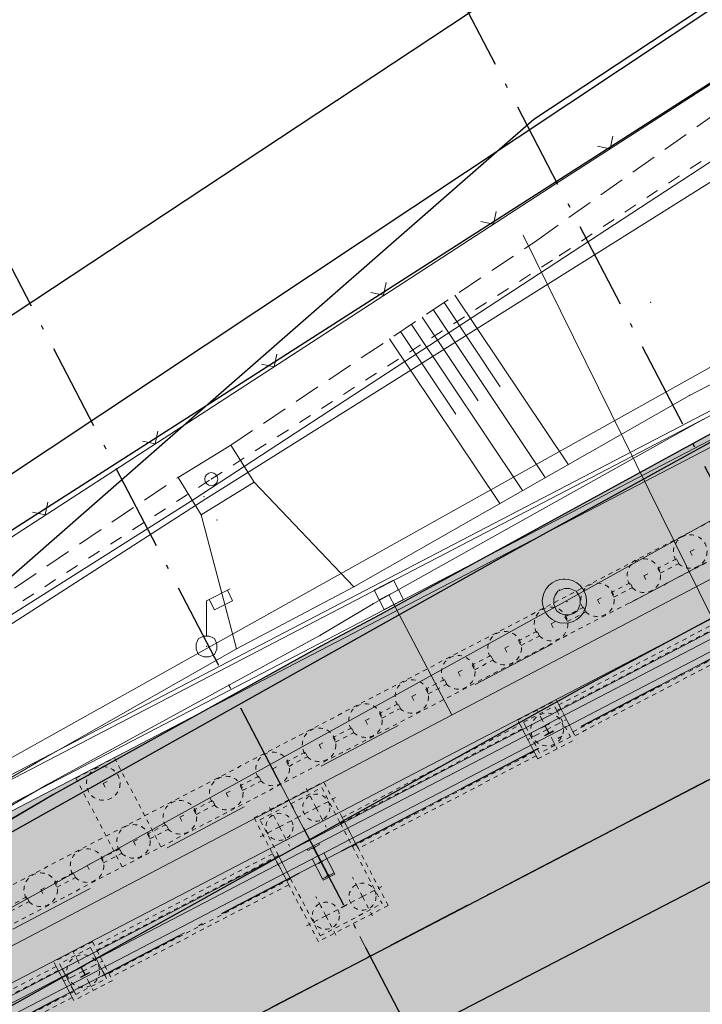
# Model space of a CAD drawing. Header units: metres. Extents: x -535942 to -530626, y -1087729 to -1086275.
# Tile 61 of 247: x -534349 to -534334, y -1086909 to -1086886. Entities that reach past the tile are written whole.
import ezdxf

# ---------------------------------------------------------------- set-up
doc = ezdxf.new("R2010")
doc.units = ezdxf.units.M
for name, pattern in [('A_CARA_07', [7, 5, -2]), ('A_CARA_15', [7.6, 5, -1.3, 0, -1.3]), ('A_CARA_16', [11.4, 6, -1.8, 0, -1.8, 0, -1.8]), ('B_CARA_02', [2, 1, -1]), ('B_CARA_03', [3, 2, -1]), ('C_1', [0.6, 0.3, -0.3]), ('C_2', [0.9, 0.6, -0.3]), ('CONTINOUS', [0]), ('Čerchovaná 20mm', [3000, 2000, -500, 0, -500])]:
    doc.linetypes.add(name, pattern=pattern)
for name, color, linetype in [('17', 7, 'Continuous'), ('18', 7, 'Continuous'), ('2', 7, 'Continuous'), ('22', 7, 'Continuous'), ('23', 7, 'Continuous'), ('25', 7, 'Continuous'), ('8', 7, 'Continuous'), ('_blok katastr', 7, 'Continuous'), ('_blok SS sítě', 7, 'Continuous'), ('_blok zaměření - nové', 7, 'Continuous'), ('_základy', 7, 'Continuous'), ('AG_srafy SS komunikace', 253, 'Continuous'), ('CA_ZÁKLADY PAŽENÍ', 10, 'A_CARA_07'), ('RP_kom_odvodnění', 160, 'Continuous')]:
    doc.layers.add(name, color=color, linetype=linetype)
for name, color, linetype, lineweight in [('AG budovy tence', 240, 'Continuous', 18), ('AG budovy tluste', 240, 'Continuous', 50), ('AG kanal destova', 24, 'G_POTR_626_PN', 35), ('AG plyn', 251, 'G_POTR_632_PN', 13), ('AG silno NN', 251, 'G_VED_660_PN', 13), ('AG_kanal destova', 24, 'G_POTR_626_PN', 35), ('AG_SS kanal_déšť', 251, 'G_POTR_626_PN', 13), ('AG_SS osvětlení', 251, 'HP_04_VO', 13), ('CA_NEVHRA', 3, 'A_CARA_07', 9), ('CA_NEVHRA1_červená', 10, 'A_CARA_16', 25), ('CA_OSY', 5, 'A_CARA_15', 18), ('CA_PAŽENÍ', 10, 'Continuous', 25), ('CA_POHHRA25', 7, 'Continuous', 25), ('CA_REZY', 1, 'Continuous', 50), ('CA_ZAKLADY25', 7, 'Continuous', 18), ('RP_kom_popis', 240, 'Continuous', 35), ('RP_kom_srafy_asfalt', 41, 'Continuous', 18), ('RP_komunikace', 240, 'Continuous', 35)]:
    doc.layers.add(name, color=color, linetype=linetype, lineweight=lineweight)
for name, color, linetype, lineweight, true_color in [('AG_Demolice', 7, 'Continuous', 25, 0xff8000), ('BT_hranice_budov', 7, 'Continuous', 30, 0x007f00), ('RP_kom_zlaby', 7, 'CONTINOUS', 30, 0x5cb0ff)]:
    doc.layers.add(name, color=color, linetype=linetype, lineweight=lineweight, true_color=true_color)
doc.layers.add('AG_revizni oblacek', color=111, linetype='Continuous', plot=False)
for name, color, linetype, true_color in [('BT_BPEJ', 7, 'Continuous', 0x7fffff), ('BT_hranice_parcel', 7, 'Continuous', 0x007f00), ('BT_vnitrni_kresby', 7, 'Continuous', 0x007f00)]:
    doc.layers.add(name, color=color, linetype=linetype, true_color=true_color)
doc.layers.get('17').off()
doc.styles.add('PM-Poznámka', font='ARIALN.TTF', dxfattribs={"width": 0.8})
doc.styles.add('ROMANS', font='romans')
doc.linetypes.add('G_POTR_626_PN', pattern='A,0.5,-1,2,-6.5,[8,hpfmlin.shx,S=1,R=0,X=0,Y=0],-6.5,2,-1,0.5', length=20)
doc.linetypes.add('G_POTR_632_PN', pattern='A,0.5,-1,2,-6.5,[13,hpfmlin.shx,S=1,R=0,X=0,Y=0],-6.5,2,-1,0.5', length=20)
doc.linetypes.add('G_VED_660_PN', pattern='A,0.5,-1,2,-6.5,[28,hpfmlin.shx,S=1,R=0,X=0,Y=0],-6.5,2,-1,0.5', length=20)
doc.linetypes.add('HP_04_VO', pattern='A,0.5,-1,2,-5,[28,hpfmlin.shx,S=1,R=0,X=0,Y=0],-0.8,["VO",ROMANS,S=1.7,R=0,X=2.75,Y=-0.8],-7,2,-1,0.5', length=19.8)
doc.dimstyles.new('RP_Poznámkový', dxfattribs={"dimscale": 0, "dimtxt": 2, "dimasz": 2, "dimexe": 0, "dimexo": 5, "dimgap": 0.5, "dimtad": 1, "dimzin": 1, "dimtxsty": 'PM-Poznámka', "dimblk": 'ARCHTICK', "dimcen": 2.5, "dimclrd": 256, "dimclre": 256, "dimclrt": 256, "dimadec": 5, "dimazin": 0, "dimtm": 1e-09, "dimtfac": 1, "dimtmove": 1, "dimatfit": 3, "dimldrblk": 'CLOSEDBLANK', "dimfxl": 10, "dimfxlon": 1, "dimtfill": 1, "dimlwd": 13, "dimlwe": 13, "dimarcsym": 0})

# ---------------------------------------------------------------- blocks, each defined once
blk = doc.blocks.new('_KATASTR')
at = {"layer": 'BT_BPEJ', "lineweight": -3}
blk.add_lwpolyline([(-534567.99, -1086985.9), (-534456, -1086953), (-534436.78, -1086944.4), (-534394.5, -1086925.5), (-534377.62, -1086916.03), (-534353.5, -1086902.5), (-534344.98, -1086895.04), (-534338.35, -1086889.24), (-534337.5, -1086888.5), (-534101, -1086732), (-533977.7, -1086657.11), (-533966, -1086650), (-533802, -1086557.5)], dxfattribs=at)
at = {"layer": 'BT_hranice_budov', "lineweight": -3}
blk.add_lwpolyline([(-534365.91, -1086922.81), (-534331.97, -1086905.23)], dxfattribs=at)
at = {"layer": 'BT_hranice_parcel', "lineweight": -3}
for points in [[(-533930.39, -1086626.94), (-533977.71, -1086657.09), (-534027.69, -1086688.36), (-534051.88, -1086704.35), (-534053, -1086704.99), (-534093.1, -1086730.54), (-534099.49, -1086734.79), (-534123.96, -1086749.86), (-534172.7, -1086780.69), (-534236.19, -1086822.11), (-534301.1, -1086864.48), (-534361.33, -1086904.52), (-534389.95, -1086921.75), (-534421.31, -1086936.84), (-534457.42, -1086954.5), (-534485.18, -1086964.81)], [(-534493.78, -1086969.89), (-534465.8, -1086959.93), (-534429.9, -1086944.73), (-534384.85, -1086920.69), (-534356.67, -1086902.53), (-534277.7, -1086851.96), (-534273.32, -1086849.11), (-534236.73, -1086825.56), (-534052.87, -1086705.47), (-533854.49, -1086591.17)], [(-534198.96, -1086836), (-534210.92, -1086842.13), (-534222.39, -1086848.06), (-534226.92, -1086849.68), (-534229.45, -1086849.17), (-534234.16, -1086847.82), (-534239.74, -1086847.8), (-534244.99, -1086849.4), (-534260.32, -1086856.66), (-534281.87, -1086868.15), (-534295.05, -1086874.75), (-534338.12, -1086898.49), (-534383.25, -1086923.8)], [(-534278.2, -1086870.91), (-534280.81, -1086872.42), (-534283.9, -1086873.33), (-534336.41, -1086901.56), (-534380.73, -1086926.26), (-534387.36, -1086930.06), (-534395.68, -1086937.38), (-534400.23, -1086943.77), (-534402.1, -1086949.28), (-534402.94, -1086954.59), (-534401.71, -1086960.85), (-534397.72, -1086964.65), (-534394.01, -1086965.74), (-534388.06, -1086961.48), (-534382.1, -1086954.4), (-534380.8, -1086952.07), (-534380.09, -1086950.32), (-534377.66, -1086948.55)], [(-534368.41, -1086957.93), (-534371.79, -1086959.69), (-534374.91, -1086953.76), (-534355.42, -1086943.57), (-534365.91, -1086922.81), (-534331.97, -1086905.23), (-534326.38, -1086914.91), (-534320.56, -1086926.62), (-534319.22, -1086929.31), (-534317.97, -1086931.82), (-534320.07, -1086932.91)]]:
    blk.add_lwpolyline(points, dxfattribs=at)
at = {"layer": 'BT_vnitrni_kresby', "lineweight": -3}
blk.add_lwpolyline([(-534363.29, -1086902.12), (-534302.56, -1086861.97)], dxfattribs=at)
blk = doc.blocks.new('kanalizace SS')
at = {"layer": 'AG_SS kanal_déšť', "ltscale": 0.7}
for p, q in [((-534336.78, -1086899.57), (-534309.85, -1086884.55)), ((-534368.34, -1086917.01), (-534336.78, -1086899.57))]:
    blk.add_line(p, q, dxfattribs=at)
blk = doc.blocks.new('ss plyn')
at = {"layer": 'AG plyn', "color": 251, "lineweight": 15, "ltscale": 0.5}
for p, q in [((-534331.838, -1086888.417), (-534345.296, -1086897.221)), ((-534345.296, -1086897.221), (-534358.62, -1086905.657))]:
    blk.add_line(p, q, dxfattribs=at)
blk = doc.blocks.new('SS nízké napětí')
at = {"layer": 'AG silno NN', "ltscale": 0.7}
for p, q in [((-534345.02561, -1086897.21431), (-534331.2978, -1086888.58951)), ((-534332.66339, -1086901.4728), (-534337.74843, -1086891.15898)), ((-534358.28624, -1086905.7313), (-534345.02561, -1086897.21431))]:
    blk.add_line(p, q, dxfattribs=at)
blk = doc.blocks.new('ss_vo')
at = {"layer": 'AG_SS osvětlení', "ltscale": 0.7}
for p, q in [((-534344.883, -1086900.5787), (-534317.8484, -1086885.4622)), ((-534368.1772, -1086913.5948), (-534344.883, -1086900.5787))]:
    blk.add_line(p, q, dxfattribs=at)
blk = doc.blocks.new('Z620')
at = {"color": 0, "lineweight": -2}
for p, q in [((-0.27, 0.15), (-0.21, 0.24)), ((-0.21, 0.24), (-0.06, 0.3)), ((-0.06, 0.3), (0.06, 0.3)), ((0.06, 0.3), (0.21, 0.24)), ((0.21, 0.24), (0.27, 0.15)), ((-0.3, 0.06), (-0.27, 0.15)), ((-0.3, -0.06), (-0.3, 0.06)), ((0.27, 0.15), (0.3, 0.06)), ((0.3, 0.06), (0.3, -0.06)), ((-0.24, -0.21), (-0.3, -0.06)), ((-0.15, -0.27), (-0.24, -0.21)), ((0.24, -0.21), (0.15, -0.27)), ((0.3, -0.06), (0.24, -0.21)), ((-0.06, -0.3), (-0.15, -0.27)), ((0.06, -0.3), (-0.06, -0.3)), ((0.15, -0.27), (0.06, -0.3))]:
    blk.add_line(p, q, dxfattribs=at)
blk = doc.blocks.new('Z13')
at = {"color": 0, "lineweight": -2}
for p, q in [((0, 1.05), (0.54, 1.32)), ((0.48, 1.29), (0.6, 1.05)), ((0, 0.24), (0, 1.05)), ((0.18, 0.84), (0.06, 1.08)), ((0.6, 1.05), (0.18, 0.84)), ((-0.18, 0.18), (-0.06, 0.24)), ((-0.06, 0.24), (0.06, 0.24)), ((0.06, 0.24), (0.18, 0.18)), ((-0.24, 0.06), (-0.18, 0.18)), ((-0.24, -0.06), (-0.24, 0.06)), ((0.18, 0.18), (0.24, 0.06)), ((0.24, 0.06), (0.24, -0.06)), ((-0.18, -0.18), (-0.24, -0.06)), ((-0.06, -0.24), (-0.18, -0.18)), ((0.18, -0.18), (0.06, -0.24)), ((0.24, -0.06), (0.18, -0.18)), ((0.06, -0.24), (-0.06, -0.24))]:
    blk.add_line(p, q, dxfattribs=at)
blk = doc.blocks.new('Z212')
at = {"color": 0, "lineweight": -2}
for p, q in [((-0.21, 0.21), (0, 0)), ((0, 0), (0.21, 0.21))]:
    blk.add_line(p, q, dxfattribs=at)
blk = doc.blocks.new('Z15')
at = {"layer": '23', "color": 0, "lineweight": -2}
blk.add_circle((0, 0), 0.15, dxfattribs=at)
blk = doc.blocks.new('Zaměření - zekan')
at = {"layer": 'AG_srafy SS komunikace', "transparency": 33554516}
h = blk.add_hatch(color=256, dxfattribs=at)
h.dxf.hatch_style = 1
h.paths.add_polyline_path([(-534240.26, -1086848.01), (-534242.39, -1086848.54), (-534243.974, -1086849.136), (-534248.67, -1086851.22), (-534254.11, -1086853.75), (-534260.09, -1086856.64), (-534264.42, -1086858.86), (-534270.39, -1086862.11), (-534275.64, -1086864.95), (-534281.45, -1086868.07), (-534281.659, -1086868.183), (-534285.72, -1086869.95), (-534292.582, -1086873.477), (-534300.99, -1086878.21), (-534304.7, -1086880.03), (-534311.17, -1086883.6), (-534311.21, -1086883.69), (-534319, -1086887.9), (-534326.28, -1086891.8), (-534333.68, -1086895.85), (-534341.033, -1086899.872), (-534342.39, -1086900.59), (-534348.52, -1086904), (-534357.39, -1086909.18), (-534363.51, -1086912.76), (-534368.15, -1086915.35), (-534368.58, -1086915.38), (-534371.67, -1086917.17), (-534371.6, -1086917.36), (-534374.61, -1086918.91), (-534375.85, -1086919.55), (-534383.298, -1086923.67), (-534387.62, -1086926.167), (-534390.99, -1086928.47), (-534395.26, -1086932.19), (-534398.39, -1086935.37), (-534401.04, -1086938.71), (-534403.34, -1086942.64), (-534405.25, -1086947.26), (-534406.47, -1086948.88), (-534407.31, -1086949.26), (-534408.77, -1086950.15), (-534411.9, -1086951.42), (-534412.44, -1086951.7), (-534411.572, -1086955.25), (-534406.31, -1086953.97), (-534406.43, -1086955.99), (-534406.92, -1086958.84), (-534407.82, -1086961.82), (-534408.73, -1086963.55), (-534410.13, -1086965.71), (-534411.33, -1086966.62), (-534411.44, -1086966.66), (-534412.09, -1086967.39), (-534412.79, -1086968.05), (-534413.62, -1086968.71), (-534414.49, -1086969.26), (-534416.26, -1086969.93), (-534415.54, -1086973.73), (-534414.56, -1086973.85), (-534413.62, -1086974.05), (-534405.67, -1086972.87), (-534403.64, -1086972.67), (-534402.63, -1086972.81), (-534401.62, -1086973.13), (-534400.5, -1086973.63), (-534397.57, -1086975.25), (-534395.92, -1086976.46), (-534395, -1086977.42), (-534392.36, -1086981.04), (-534391.77, -1086982.25), (-534391.1, -1086982), (-534390.78, -1086982.85), (-534391.39, -1086983.1), (-534390.58, -1086985.29), (-534390.25, -1086986.4), (-534390.1, -1086987.69), (-534390.06, -1086988.65), (-534390.2, -1086989.8), (-534390.5, -1086990.92), (-534391.16, -1086992.45), (-534391.4, -1086992.91), (-534381.94, -1086987.31), (-534382.24, -1086986.32), (-534382.32, -1086985.31), (-534382.16, -1086984.27), (-534381.82, -1086983.34), (-534381.32, -1086982.44), (-534380.71, -1086981.63), (-534379.98, -1086980.93), (-534379.21, -1086980.3), (-534378.39, -1086979.72), (-534377.467, -1086979.211), (-534373.711, -1086977.112), (-534372.583, -1086976.508), (-534371.89, -1086976.12), (-534371.16, -1086975.66), (-534367.03, -1086973.76), (-534365.62, -1086973.12), (-534362.45, -1086971.42), (-534362.565, -1086971.198), (-534357.153, -1086968.396), (-534349.974, -1086964.676), (-534344.031, -1086961.597), (-534335.38, -1086957.063), (-534329.65, -1086954.06), (-534329.53, -1086954.31), (-534329, -1086954.29), (-534328.53, -1086954.37), (-534328.09, -1086954.52), (-534327.64, -1086954.75), (-534327.21, -1086955.13), (-534326.4, -1086956.7), (-534323.4, -1086955.17), (-534324.27, -1086953.55), (-534324.32, -1086953.03), (-534324.26, -1086952.54), (-534324.13, -1086952.05), (-534323.82, -1086951.55), (-534323.49, -1086951.1), (-534311.67, -1086944.94), (-534305.34, -1086941.6), (-534300.39, -1086939.07), (-534294.798, -1086936.104), (-534294.97, -1086935.8), (-534290.77, -1086933.636), (-534286.14, -1086931.26), (-534286.02, -1086931.42), (-534285.95, -1086931.48), (-534281.89, -1086929.385), (-534271.3, -1086923.94), (-534268.39, -1086922.44), (-534266.57, -1086921.49), (-534263.17, -1086919.71), (-534259.895, -1086918.003), (-534258.72, -1086917.39), (-534257.63, -1086916.91), (-534256.65, -1086916.73), (-534255.56, -1086916.71), (-534254.93, -1086916.98), (-534253.92, -1086917.86), (-534252.78, -1086919.28), (-534251.69, -1086920.86), (-534249.08, -1086925.78), (-534247.53, -1086928.67), (-534240.07, -1086924.81), (-534241.74, -1086921.65), (-534244.189, -1086916.906), (-534244.46, -1086916.38), (-534245.17, -1086914.8), (-534245.34, -1086913.82), (-534245.4, -1086912.79), (-534245.16, -1086911.8), (-534244.75, -1086910.85), (-534244.21, -1086909.95), (-534243.65, -1086909.23), (-534242.81, -1086908.49), (-534241.96, -1086907.93), (-534238.92, -1086906.61), (-534233.75, -1086904.35), (-534231.72, -1086903.63), (-534231.12, -1086903.38), (-534222.86, -1086899.98), (-534221.64, -1086899.45), (-534215.26, -1086896.83), (-534209.18, -1086894.35), (-534207.62, -1086893.82), (-534206.23, -1086893.48), (-534204.6, -1086893.25), (-534203.26, -1086893.19), (-534201.71, -1086893.25), (-534200.38, -1086893.427), (-534199.2, -1086893.7), (-534197.72, -1086894.19), (-534196.37, -1086894.9), (-534195.14, -1086895.82), (-534194.07, -1086896.96), (-534193.35, -1086897.92), (-534192.6, -1086899.44), (-534189.28, -1086891.78), (-534190.21, -1086891.25), (-534190.71, -1086890.67), (-534191, -1086890.06), (-534191.12, -1086889.29), (-534191.03, -1086888.49), (-534190.77, -1086887.8), (-534190.37, -1086887.08), (-534189.77, -1086886.62), (-534189.02, -1086886.35), (-534188.25, -1086886.41), (-534187.49, -1086886.8), (-534187, -1086887.35), (-534186.63, -1086888.11), (-534186.43, -1086889.03), (-534186.44, -1086889.87), (-534176.56, -1086889.35), (-534177.65, -1086886.35), (-534179.05, -1086882.57), (-534179.03, -1086882.09), (-534178.78, -1086881.7), (-534177.003, -1086880.974), (-534171.47, -1086878.73), (-534168.599, -1086877.516), (-534164.678, -1086875.911), (-534163.53, -1086875.46), (-534162.56, -1086875.05), (-534161.21, -1086874.87), (-534158.44, -1086876.72), (-534157.24, -1086876.86), (-534152.2, -1086873.32), (-534150.4, -1086872.02), (-534148.76, -1086870.34), (-534147.72, -1086869.64), (-534147.78, -1086868.94), (-534147.38, -1086868.62), (-534145.94, -1086867.86), (-534144.5, -1086867.1), (-534142.98, -1086868.83), (-534139.47, -1086866.78), (-534139.23, -1086867.11), (-534139.46, -1086867.68), (-534138.99, -1086868.33), (-534117.868, -1086863.128), (-534113.56, -1086852.87), (-534114.37, -1086851.52), (-534114.78, -1086850.57), (-534115.01, -1086849.57), (-534115.14, -1086848.49), (-534115.1, -1086846.51), (-534114.61, -1086844.2), (-534114.35, -1086844.04), (-534113.74, -1086841.96), (-534113.25, -1086840.97), (-534112.53, -1086839.04), (-534112.01, -1086837.76), (-534111.58, -1086837.05), (-534111.22, -1086836.67), (-534110.4, -1086836), (-534109.57, -1086835.59), (-534107.574, -1086834.453), (-534105.261, -1086833.135), (-534102.914, -1086831.772), (-534099.15, -1086829.58), (-534093.838, -1086826.49), (-534089.789, -1086824.133), (-534088.77, -1086823.54), (-534084.12, -1086821.01), (-534085.871, -1086817.863), (-534090.54, -1086820.46), (-534093.59, -1086822.14), (-534094.49, -1086822.57), (-534095.48, -1086822.88), (-534096.44, -1086822.95), (-534097.57, -1086822.86), (-534098.46, -1086822.57), (-534101.43, -1086820.53), (-534103.51, -1086818.2), (-534105.97, -1086814.25), (-534107.99, -1086810.23), (-534109.55, -1086807.26), (-534111.07, -1086804.41), (-534111.9, -1086802.88), (-534116.5, -1086794.06), (-534117.17, -1086792.06), (-534117.42, -1086790.69), (-534117.39, -1086789.25), (-534117.19, -1086787.5), (-534116.66, -1086785.76), (-534115.86, -1086784.28), (-534114.92, -1086782.83), (-534113.95, -1086781.82), (-534112.79, -1086780.91), (-534108.66, -1086778.44), (-534110.505, -1086775.354), (-534114.85, -1086777.87), (-534116.37, -1086778.45), (-534117.72, -1086778.78), (-534118.78, -1086778.9), (-534119.79, -1086778.87), (-534120.72, -1086778.71), (-534122.33, -1086778.24), (-534123.61, -1086777.53), (-534124.14, -1086776.51), (-534124.5, -1086775.53), (-534124.78, -1086773.93), (-534124.92, -1086772.42), (-534124.95, -1086770.88), (-534124.84, -1086769.37), (-534124.65, -1086767.87), (-534124.34, -1086766.41), (-534123.95, -1086764.94), (-534123.48, -1086763.55), (-534122.531, -1086761.319), (-534122.48, -1086761.2), (-534121.67, -1086759.91), (-534120.71, -1086758.7), (-534119.94, -1086758), (-534115.095, -1086754.803), (-534112.489, -1086753.118), (-534108.92, -1086750.81), (-534112.62, -1086746.13), (-534115.807, -1086748.182), (-534119.268, -1086750.409), (-534123.55, -1086753.29), (-534125.75, -1086754.94), (-534127.24, -1086756.26), (-534128.21, -1086757.38), (-534129.07, -1086758.68), (-534129.99, -1086760.43), (-534130.79, -1086762.3), (-534131.77, -1086765.256), (-534132.17, -1086766.67), (-534132.754, -1086769.154), (-534133.08, -1086770.92), (-534132.94, -1086773.13), (-534131.84, -1086777.78), (-534132.14, -1086777.97), (-534130.89, -1086781.58), (-534129.44, -1086783.59), (-534126.631, -1086788.645), (-534124.24, -1086793.34), (-534123.65, -1086795.82), (-534123.48, -1086797.42), (-534123.973, -1086799.534), (-534124.97, -1086801.52), (-534126.17, -1086803.45), (-534127.54, -1086804.78), (-534127.92, -1086804.75), (-534132.58, -1086807.28), (-534139.56, -1086810.01), (-534146.11, -1086812.58), (-534152.72, -1086815.14), (-534159.36, -1086817.74), (-534166.12, -1086820.4), (-534174.33, -1086823.85), (-534182.75, -1086826.87), (-534190.84, -1086831.94), (-534200.46, -1086836.84), (-534206.25, -1086839.79), (-534206.69, -1086840.05), (-534208.746, -1086841.112), (-534210.685, -1086842.126), (-534215.801, -1086844.801), (-534222.31, -1086848.04), (-534225.67, -1086849.34), (-534227.09, -1086849.34), (-534228.34, -1086849.44), (-534229.373, -1086849.268), (-534230.35, -1086849.04), (-534234.18, -1086847.95), (-534236.16, -1086847.74), (-534238.29, -1086847.76)])
h.paths.add_polyline_path([(-534391.83, -1086964.99), (-534388.99, -1086967.75), (-534389.32, -1086968.65), (-534389.03, -1086969.71), (-534388.91, -1086968.78), (-534388.57, -1086967.76), (-534388.06, -1086966.84), (-534386.87, -1086965.26), (-534384.26, -1086962.14), (-534380.15, -1086957.28), (-534377.72, -1086954.43), (-534375.258, -1086953.139), (-534377.42, -1086949), (-534378.23, -1086949.37), (-534378.17, -1086949.49), (-534379.06, -1086949.91), (-534380.6, -1086951.93), (-534380.7, -1086951.86), (-534381.58, -1086953.7), (-534381.483, -1086953.784), (-534383.82, -1086956.48), (-534386.678, -1086959.782), (-534387.92, -1086961.27), (-534389.99, -1086963.67), (-534390.75, -1086964.34), (-534391.55, -1086964.89)], flags=16)
at = {"layer": '18', "color": 252, "lineweight": 15}
for p in [(-534337.01, -1086889.99), (-534337.43, -1086891.28), (-534336.91, -1086891.63), (-534334.82, -1086892.7), (-534333.93, -1086894.84), (-534344.72, -1086895), (-534333.73, -1086895.45), (-534333.68, -1086895.85), (-534344.45, -1086895.98), (-534345.66, -1086896.72), (-534344.9, -1086896.76), (-534343.92, -1086896.83), (-534345.07, -1086897.16), (-534345.13, -1086897.58), (-534344.77, -1086897.7), (-534341.63, -1086899.23), (-534336.81, -1086899.05), (-534336.92, -1086899.3), (-534341.19, -1086899.62), (-534336.74, -1086899.57), (-534341.01, -1086899.86), (-534337.19, -1086899.88), (-534336.34, -1086899.77), (-534342.41, -1086900.35), (-534342.39, -1086900.59), (-534345.01, -1086900.6), (-534344.32, -1086900.65), (-534348.92, -1086903.27), (-534348.65, -1086903.76), (-534348.52, -1086904)]:
    blk.add_point(p, dxfattribs=at)
at = {"layer": '2', "color": 251, "linetype": 'C_1', "lineweight": 15}
for p, q in [((-534336.91, -1086891.63), (-534331.55, -1086888.06)), ((-534344.9, -1086896.76), (-534336.91, -1086891.63)), ((-534358.3, -1086905.41), (-534344.9, -1086896.76))]:
    blk.add_line(p, q, dxfattribs=at)
at = {"layer": '2', "color": 251, "lineweight": 15}
for p, q in [((-534333.93, -1086894.84), (-534326.82, -1086891.11)), ((-534326.52, -1086891.54), (-534333.73, -1086895.45)), ((-534333.68, -1086895.85), (-534326.28, -1086891.8)), ((-534341.63, -1086899.23), (-534333.93, -1086894.84)), ((-534333.73, -1086895.45), (-534341.19, -1086899.62)), ((-534341.01, -1086899.86), (-534333.68, -1086895.85)), ((-534341.63, -1086899.23), (-534343.92, -1086896.83)), ((-534344.32, -1086900.65), (-534345.13, -1086897.58)), ((-534344.32, -1086900.65), (-534341.63, -1086899.23)), ((-534341.19, -1086899.62), (-534342.41, -1086900.35)), ((-534342.39, -1086900.59), (-534341.01, -1086899.86)), ((-534342.41, -1086900.35), (-534348.65, -1086903.76)), ((-534348.52, -1086904), (-534342.39, -1086900.59)), ((-534348.92, -1086903.27), (-534344.32, -1086900.65)), ((-534355.99, -1086907.42), (-534348.92, -1086903.27)), ((-534348.65, -1086903.76), (-534357.5, -1086908.89)), ((-534357.39, -1086909.18), (-534348.52, -1086904))]:
    blk.add_line(p, q, dxfattribs=at)
at = {"layer": '2', "color": 252, "lineweight": 15}
blk.add_circle((-534336.8, -1086899.56), 0.508, dxfattribs=at)
at = {"layer": '22', "color": 252, "lineweight": 15}
for p, q in [((-534339.31, -1086892.54), (-534336.71, -1086896.43)), ((-534339.81, -1086892.87), (-534337.24, -1086896.72)), ((-534339.56, -1086892.71), (-534338.27, -1086894.64)), ((-534340.06, -1086893.04), (-534338.78, -1086894.96)), ((-534340.31, -1086893.21), (-534337.76, -1086897.02)), ((-534340.81, -1086893.54), (-534338.28, -1086897.32)), ((-534340.56, -1086893.37), (-534339.29, -1086895.27))]:
    blk.add_line(p, q, dxfattribs=at)
at = {"layer": '23', "color": 252, "lineweight": 15}
for p, q in [((-534337.01, -1086889.99), (-534322.58, -1086880.71)), ((-534344.72, -1086895), (-534337.01, -1086889.99)), ((-534352.48, -1086900.03), (-534344.72, -1086895)), ((-534344.45, -1086895.98), (-534345.66, -1086896.72)), ((-534343.92, -1086896.83), (-534344.45, -1086895.98)), ((-534345.66, -1086896.72), (-534345.13, -1086897.58)), ((-534345.13, -1086897.58), (-534343.92, -1086896.83))]:
    blk.add_line(p, q, dxfattribs=at)
at = {"layer": '25', "color": 252, "linetype": 'C_2', "lineweight": 15}
for p, q in [((-534337.43, -1086891.28), (-534332.61, -1086887.86)), ((-534344.45, -1086895.98), (-534337.43, -1086891.28)), ((-534351.65, -1086900.78), (-534345.66, -1086896.72))]:
    blk.add_line(p, q, dxfattribs=at)
at = {"layer": 'AG_revizni oblacek'}
blk.add_lwpolyline([(-534285.72, -1086869.95), (-534292.582, -1086873.477), (-534300.99, -1086878.21), (-534304.7, -1086880.03), (-534311.17, -1086883.6), (-534311.21, -1086883.69), (-534319, -1086887.9), (-534326.28, -1086891.8), (-534333.68, -1086895.85), (-534341.033, -1086899.872), (-534342.39, -1086900.59), (-534348.52, -1086904), (-534357.39, -1086909.18)], dxfattribs=at)
at = {"layer": '17', "color": 251, "lineweight": 15}
blk.add_blockref('Z15', (-534344.9, -1086896.76), dxfattribs=at)
at = {"layer": '23', "color": 252, "lineweight": 15}
for p, rotation in [((-534335.75, -1086889.18), 32.7), ((-534338.43, -1086890.91), 33), ((-534340.95, -1086892.54), 33), ((-534343.46, -1086894.18), 33), ((-534346.19, -1086895.95), 33), ((-534348.71, -1086897.58), 33)]:
    blk.add_blockref('Z212', p, dxfattribs=dict(at, rotation=rotation))
at = {"layer": '8', "color": 252, "lineweight": 15}
for name, p in [('Z13', (-534345.01, -1086900.6)), ('Z620', (-534336.74, -1086899.57))]:
    blk.add_blockref(name, p, dxfattribs=at)
blk = doc.blocks.new('_ARCHTICK')
at = {"color": 0, "linetype": 'ByBlock', "const_width": 0.15}
blk.add_lwpolyline([(-0.5, -0.5), (0.5, 0.5)], dxfattribs=at)
blk = doc.blocks.new('*D80')
at = {"layer": 'AG_revizni oblacek', "linetype": 'Continuous', "lineweight": 13, "transparency": 16777216}
blk.add_arc((-534367.33, -1086974.04), 37.062, 0, 27.5135, dxfattribs=at)
at = {"layer": 'Defpoints', "color": 0, "transparency": 16777216}
for p in [(-534209.374, -1086891.766), (-534367.33, -1086974.04), (-534367.33, -1086974.04), (-534334.536, -1086974.04)]:
    blk.add_point(p, dxfattribs=at)
at = {"layer": 'AG_revizni oblacek', "lineweight": 13, "transparency": 16777216, "xscale": 2, "yscale": 2, "zscale": 2}
for p, rotation in [((-534334.46, -1086956.919), 117.5134533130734), ((-534330.268, -1086974.04), 270.0000000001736)]:
    blk.add_blockref('_ARCHTICK', p, dxfattribs=dict(at, rotation=rotation))
at = {"layer": 'AG_revizni oblacek', "lineweight": -3, "transparency": 16777216, "insert": (-534329.678, -1086964.822), "char_height": 2, "attachment_point": 5, "rotation": 283.7567, "style": 'PM-Poznámka', "bg_fill": 3, "box_fill_scale": 1.1, "bg_fill_color": 256, "bg_fill_true_color": 13158600, "bg_fill_transparency": 0}
blk.add_mtext('27,51345°', dxfattribs=at)
at = {"layer": 'Defpoints', "color": 0, "transparency": 16777216}
blk.add_point((-534330.742, -1086968.133), dxfattribs=at)
blk = doc.blocks.new('_ClosedBlank')
at = {"color": 0, "linetype": 'ByBlock', "lineweight": -2}
for p, q in [((-1, 0.167), (0, 0)), ((-1, 0.167), (-1, -0.167)), ((0, 0), (-1, -0.167))]:
    blk.add_line(p, q, dxfattribs=at)
blk = doc.blocks.new('půdorys nový')
at = {"color": 251, "lineweight": 15}
for p, q in [((72.007, 62.106), (71.787, 62.106)), ((71.787, 62.106), (71.787, 62.095)), ((71.787, 62.095), (71.875, 62.095)), ((71.893, 62.077), (71.893, 61.925)), ((71.9, 61.925), (71.9, 62.077)), ((71.918, 62.095), (72.007, 62.095)), ((72.007, 62.095), (72.007, 62.106)), ((78.047, 62.106), (77.747, 62.106)), ((77.747, 62.106), (77.747, 62.073)), ((77.747, 62.073), (77.858, 62.073)), ((77.888, 62.043), (77.888, 61.369)), ((77.906, 61.369), (77.906, 62.043)), ((77.936, 62.073), (78.047, 62.073)), ((78.047, 62.073), (78.047, 62.106)), ((84.007, 62.106), (83.787, 62.106)), ((83.787, 62.106), (83.787, 62.095)), ((83.787, 62.095), (83.875, 62.095)), ((83.893, 62.077), (83.893, 61.925)), ((83.9, 61.925), (83.9, 62.077)), ((83.918, 62.095), (84.007, 62.095)), ((84.007, 62.095), (84.007, 62.106)), ((71.875, 61.907), (71.787, 61.907)), ((71.787, 61.907), (71.787, 61.896)), ((71.787, 61.896), (72.007, 61.896)), ((72.007, 61.907), (71.918, 61.907)), ((72.007, 61.896), (72.007, 61.907)), ((77.748, 61.34), (77.748, 61.856)), ((78.046, 61.856), (78.046, 61.34)), ((83.875, 61.907), (83.787, 61.907)), ((83.787, 61.907), (83.787, 61.896)), ((83.787, 61.896), (84.007, 61.896)), ((84.007, 61.907), (83.918, 61.907)), ((84.007, 61.896), (84.007, 61.907)), ((77.858, 61.339), (77.747, 61.339)), ((77.747, 61.339), (77.747, 61.306)), ((77.747, 61.306), (78.047, 61.306)), ((77.858, 61.34), (77.748, 61.34)), ((77.888, 61.37), (77.858, 61.34)), ((77.936, 61.34), (77.906, 61.37)), ((78.046, 61.34), (77.936, 61.34)), ((78.047, 61.339), (77.936, 61.339)), ((78.047, 61.306), (78.047, 61.339))]:
    blk.add_line(p, q, dxfattribs=at)
for centre, radius, start, end in [((71.875, 62.077), 0.018, 0, 90), ((71.875, 61.925), 0.018, 270, 0), ((71.918, 62.077), 0.018, 90, 180), ((71.918, 61.925), 0.018, 180, 270), ((77.858, 62.043), 0.03, 0, 90), ((77.936, 62.043), 0.03, 90, 180), ((83.875, 62.077), 0.018, 0, 90), ((83.875, 61.925), 0.018, 270, 0), ((83.918, 62.077), 0.018, 90, 180), ((83.918, 61.925), 0.018, 180, 270), ((77.858, 61.369), 0.03, 270, 0), ((77.936, 61.369), 0.03, 180, 270)]:
    blk.add_arc(centre, radius, start, end, dxfattribs=at)
at = {"layer": 'CA_OSY', "color": 251, "lineweight": 15}
for p, q in [((77.896, 16.271), (77.897, 64.266)), ((23.167, 61.706), (318.349, 61.706)), ((23.167, 59.266), (318.349, 59.266))]:
    blk.add_line(p, q, dxfattribs=at)
at = {"layer": 'CA_POHHRA25', "color": 251, "lineweight": 15}
for p, q in [((71.787, 62.106), (66.047, 62.106)), ((77.747, 62.106), (72.007, 62.106)), ((83.787, 62.105), (78.047, 62.105)), ((89.747, 62.105), (84.007, 62.105))]:
    blk.add_line(p, q, dxfattribs=at)
at = {"layer": 'CA_REZY', "color": 251, "lineweight": 15}
for p, q in [((78.398, 62.265), (66.398, 62.266)), ((89.397, 62.265), (78.398, 62.265)), ((65.906, 61.855), (77.888, 61.855)), ((77.906, 61.855), (89.888, 61.855))]:
    blk.add_line(p, q, dxfattribs=at)
blk = doc.blocks.new('A$Cfe14903b')
at = {"layer": 'CA_OSY', "color": 0, "ltscale": 0.25}
for p, q in [((100, 0), (-100, 0)), ((0, -100), (0, 100))]:
    blk.add_line(p, q, dxfattribs=at)
at = {"layer": 'CA_ZÁKLADY PAŽENÍ', "color": 0, "lineweight": -2, "ltscale": 0.5}
blk.add_circle((0, 0), 385, dxfattribs=at)
blk = doc.blocks.new('A$Ca459e306')
at = {"layer": 'AG_revizni oblacek', "ltscale": 0.5}
blk.add_line((-3065, 0), (75670, 0), dxfattribs=at)
at = {"layer": 'CA_NEVHRA1_červená', "color": 251, "linetype": 'B_CARA_03', "lineweight": 13, "ltscale": 0.7}
for p, q in [((44990, 4440), (44990, 6740)), ((44990, 6740), (45990, 6740)), ((45990, 4440), (45990, 6740)), ((35585, 5240), (72831, 5240)), ((36195, 4440), (72749, 4440))]:
    blk.add_line(p, q, dxfattribs=at)
at = {"layer": 'CA_ZÁKLADY PAŽENÍ', "color": 251, "linetype": 'B_CARA_03', "lineweight": 13, "ltscale": 0.5}
for points in [[(42250, 4840), (42250, 4720), (42730, 4720), (42730, 4840)], [(43450, 4840), (43450, 4720), (43930, 4720), (43930, 4840)], [(44650, 4840), (44650, 4720), (45130, 4720), (45130, 4840)], [(45850, 4840), (45850, 4720), (46330, 4720), (46330, 4840)], [(47050, 4840), (47050, 4720), (47530, 4720), (47530, 4840)], [(48250, 4840), (48250, 4720), (48730, 4720), (48730, 4840)], [(49450, 4840), (49450, 4720), (49930, 4720), (49930, 4840)], [(50650, 4840), (50650, 4720), (51130, 4720), (51130, 4840)], [(51850, 4840), (51850, 4720), (52330, 4720), (52330, 4840)], [(53050, 4840), (53050, 4720), (53530, 4720), (53530, 4840)], [(54250, 4840), (54250, 4720), (54730, 4720), (54730, 4840)], [(55450, 4840), (55450, 4720), (55930, 4720), (55930, 4840)], [(56650, 4840), (56650, 4720), (57130, 4720), (57130, 4840)], [(57850, 4840), (57850, 4720), (58330, 4720), (58330, 4840)], [(59050, 4840), (59050, 4720), (59530, 4720), (59530, 4840)]]:
    blk.add_lwpolyline(points, close=True, dxfattribs=at)
at = {"layer": 'CA_PAŽENÍ', "color": 251, "lineweight": 13}
for p in [(45490, 6340), (43090, 4840), (44290, 4840), (45490, 4840), (46690, 4840), (47890, 4840), (49090, 4840), (50290, 4840), (51490, 4840), (52690, 4840), (53890, 4840), (55090, 4840), (56290, 4840), (57490, 4840), (58690, 4840), (59890, 4840)]:
    blk.add_blockref('A$Cfe14903b', p, dxfattribs=at)
blk = doc.blocks.new('přeložka náhon')
at = {"layer": 'AG kanal destova', "color": 251, "lineweight": 13, "ltscale": 0.7}
blk.add_lwpolyline([(-534354.621, -1086910.166), (-534315.334, -1086889.547)], dxfattribs=at)
at = {"layer": 'RP_kom_odvodnění', "color": 251, "linetype": 'B_CARA_02', "lineweight": 13, "ltscale": 2}
blk.add_lwpolyline([(-534234.802, -1086847.92), (-534235.522, -1086847.919), (-534270.247, -1086865.794), (-534280.316, -1086871.072), (-534283.332, -1086872.627), (-534283.857, -1086872.912), (-534285.145, -1086873.58), (-534312.239, -1086887.616), (-534315.185, -1086889.132), (-534321.855, -1086892.71), (-534326.603, -1086895.031), (-534330.006, -1086896.796), (-534355.003, -1086910.03), (-534383.949, -1086927.962), (-534385.847, -1086929.193)], dxfattribs=at)
blk = doc.blocks.new('pilota 600 mm - D_620mm-1424623-ZÁKLADY HALY _ DPS')
at = {"layer": 'CA_NEVHRA', "color": 0, "lineweight": -2}
for p, q in [((0, 0), (0, 500)), ((0, 0), (-500, 0)), ((0, 0), (0, -250)), ((0, 0), (500, 0)), ((0, -250), (0, -500))]:
    blk.add_line(p, q, dxfattribs=at)
blk = doc.blocks.new('A$Cf8a33a96')
at = {"layer": 'AG_revizni oblacek', "linetype": 'Čerchovaná 20mm'}
for p, q in [((49090, -9246), (49090, 67435)), ((61090, -9246), (61090, 67435)), ((-6174, 41480), (290263, 41480)), ((-6174, 39040), (290263, 39040))]:
    blk.add_line(p, q, dxfattribs=at)
at = {"layer": 'CA_NEVHRA', "color": 252, "lineweight": 13}
for p, q in [((49565, 42630), (49565, 43130)), ((49565, 42630), (49065, 42630)), ((49565, 42630), (49565, 42380)), ((49565, 42630), (50065, 42630)), ((43090, 42025), (43090, 42275)), ((49565, 42380), (49565, 42130)), ((55090, 42025), (55090, 42275)), ((43090, 41775), (43090, 42025)), ((55090, 41775), (55090, 42025)), ((42840, 41775), (42590, 41775)), ((43090, 41775), (42840, 41775)), ((43090, 41775), (43090, 41525)), ((43090, 41775), (43340, 41775)), ((43340, 41775), (43590, 41775)), ((54840, 41775), (54590, 41775)), ((55090, 41775), (54840, 41775)), ((55090, 41775), (55090, 41525)), ((55090, 41775), (55340, 41775)), ((55340, 41775), (55590, 41775)), ((43090, 41525), (43090, 41275)), ((55090, 41525), (55090, 41275)), ((48615, 40580), (48615, 40830)), ((48615, 40330), (48615, 40580)), ((48615, 40330), (48115, 40330)), ((48615, 40330), (49115, 40330)), ((48615, 40330), (48615, 39830))]:
    blk.add_line(p, q, dxfattribs=at)
for centre, radius in [((48615, 42630), 310), ((49565, 42630), 310), ((43090, 41775), 375), ((55090, 41775), 375), ((48615, 40330), 310), ((49565, 40330), 310)]:
    blk.add_circle(centre, radius, dxfattribs=at)
at = {"layer": 'CA_POHHRA25', "color": 252, "linetype": 'B_CARA_03', "lineweight": 13}
for p, q in [((37890, 42055), (42690, 42055)), ((42590, 42155), (37990, 42155)), ((42590, 41355), (42590, 42155)), ((42690, 42055), (42690, 41455)), ((43490, 41455), (43490, 42055)), ((48290, 42055), (43490, 42055)), ((43590, 41355), (43590, 42155)), ((48190, 42155), (43590, 42155)), ((48190, 41355), (48190, 42155)), ((48290, 41455), (48290, 42055)), ((49890, 42055), (49890, 41455)), ((49890, 42055), (54690, 42055)), ((49990, 41355), (49990, 42155)), ((49990, 42155), (54590, 42155)), ((54590, 41355), (54590, 42155)), ((54690, 42055), (54690, 41455)), ((55490, 42055), (60290, 42055)), ((55490, 42055), (55490, 41455)), ((55590, 42155), (60190, 42155)), ((55590, 42155), (55590, 41355)), ((42690, 41455), (37890, 41455)), ((42590, 41355), (37990, 41355)), ((48290, 41455), (43490, 41455)), ((48190, 41355), (43590, 41355)), ((49890, 41455), (54690, 41455)), ((54590, 41355), (49990, 41355)), ((60290, 41455), (55490, 41455)), ((55590, 41355), (60190, 41355))]:
    blk.add_line(p, q, dxfattribs=at)
at = {"layer": 'CA_ZAKLADY25', "color": 252, "linetype": 'B_CARA_03', "lineweight": 13}
for p, q in [((48190, 43080), (49990, 43080)), ((48190, 43080), (48190, 42155)), ((48290, 42055), (48290, 42980)), ((48290, 42980), (49890, 42980)), ((49890, 42980), (49890, 42055)), ((49990, 42155), (49990, 43080)), ((42590, 42155), (42590, 42275)), ((43590, 42275), (42590, 42275)), ((43590, 42275), (43590, 41275)), ((54590, 42155), (54590, 42275)), ((54590, 42275), (55590, 42275)), ((55590, 42275), (55590, 41275)), ((42590, 42155), (42590, 41355)), ((43490, 42175), (42690, 42175)), ((42690, 42175), (42690, 41455)), ((43490, 42175), (43490, 42055)), ((43490, 42055), (43490, 41455)), ((48190, 42155), (48190, 41355)), ((48290, 42055), (48290, 41455)), ((49890, 42055), (49890, 41455)), ((49990, 42155), (49990, 41355)), ((54590, 41275), (54590, 42155)), ((54690, 42055), (54690, 42175)), ((54690, 42175), (55490, 42175)), ((54690, 41375), (54690, 42055)), ((55490, 42055), (55490, 42175)), ((55490, 42055), (55490, 41455)), ((42590, 41355), (42590, 41275)), ((42690, 41375), (42690, 41455)), ((42690, 41375), (43490, 41375)), ((43490, 41375), (43490, 41455)), ((48190, 39880), (48190, 41355)), ((48290, 41455), (48290, 39980)), ((49890, 41455), (49890, 39980)), ((49990, 39880), (49990, 41355)), ((55490, 41375), (54690, 41375)), ((55490, 41375), (55490, 41455)), ((43590, 41275), (42590, 41275)), ((54590, 41275), (55590, 41275)), ((49990, 39880), (48190, 39880)), ((48290, 39980), (49890, 39980))]:
    blk.add_line(p, q, dxfattribs=at)
at = {"layer": 'CA_NEVHRA', "color": 252, "lineweight": 13}
blk.add_blockref('pilota 600 mm - D_620mm-1424623-ZÁKLADY HALY _ DPS', (48615, 42630), dxfattribs=at)
at = {"layer": 'CA_NEVHRA', "color": 252, "lineweight": 13, "rotation": 180}
blk.add_blockref('pilota 600 mm - D_620mm-1424623-ZÁKLADY HALY _ DPS', (49565, 40330), dxfattribs=at)
blk = doc.blocks.new('komunikace')
at = {"layer": 'RP_kom_srafy_asfalt', "lineweight": 13, "transparency": 33554577}
h = blk.add_hatch(color=256, dxfattribs=at)
h.dxf.hatch_style = 1
edge = h.paths.add_edge_path()
edge.add_line((-534391.937, -1086929.295), (-534389.687, -1086931.878))
edge.add_line((-534389.687, -1086931.878), (-534388.29, -1086930.76))
edge.add_line((-534388.29, -1086930.76), (-534385.13, -1086928.64))
edge.add_line((-534385.13, -1086928.64), (-534380.465, -1086925.924))
edge.add_line((-534380.465, -1086925.924), (-534371.331, -1086920.606))
edge.add_line((-534371.331, -1086920.606), (-534356.629, -1086912.045))
edge.add_line((-534356.629, -1086912.045), (-534235.818, -1086849.121))
edge.add_line((-534235.818, -1086849.121), (-534236.137, -1086848.507))
edge.add_arc((-534238.629, -1086849.805), 2.809, 27.5134, 118.3493)
edge.add_line((-534239.962, -1086847.333), (-534240.406, -1086847.564))
edge.add_line((-534240.406, -1086847.564), (-534247.261, -1086851.134))
edge.add_line((-534247.261, -1086851.134), (-534253.51, -1086849.957))
edge.add_arc((-534254.436, -1086854.871), 5, 79.3354, 117.5116)
edge.add_line((-534256.745, -1086850.436), (-534272.903, -1086858.852))
edge.add_arc((-534270.593, -1086863.286), 5, 117.5116, 142.4783)
edge.add_line((-534274.559, -1086860.241), (-534281.099, -1086868.758))
edge.add_line((-534281.099, -1086868.758), (-534358.245, -1086908.941))
edge.add_line((-534358.245, -1086908.941), (-534374.554, -1086918.881))
edge.add_line((-534374.554, -1086918.881), (-534374.61, -1086918.91))
edge.add_line((-534374.61, -1086918.91), (-534375.85, -1086919.55))
edge.add_line((-534375.85, -1086919.55), (-534391.416, -1086928.612))
edge.add_line((-534391.416, -1086928.612), (-534391.937, -1086929.295))
at = {"layer": 'AG_kanal destova', "lineweight": 13, "ltscale": 0.7}
blk.add_lwpolyline([(-534340.825, -1086899.416), (-534339.38, -1086902.17)], dxfattribs=at)
at = {"layer": 'RP_kom_zlaby', "lineweight": 13}
blk.add_lwpolyline([(-534341.162, -1086899.31), (-534340.931, -1086899.754), (-534340.488, -1086899.523), (-534340.719, -1086899.079)], close=True, dxfattribs=at)
blk.add_lwpolyline([(-534341.047, -1086899.532), (-534340.604, -1086899.301)], dxfattribs=at)
at = {"layer": 'RP_komunikace', "lineweight": 13}
for points in [[(-534356.629, -1086912.045), (-534300.186, -1086882.646), (-534262.936, -1086863.244), (-534235.818, -1086849.121)], [(-534356.513, -1086912.267), (-534300.071, -1086882.868), (-534262.821, -1086863.466), (-534235.569, -1086849.273)], [(-534358.592, -1086908.276), (-534302.149, -1086878.877), (-534281.471, -1086868.106)], [(-534358.546, -1086908.364), (-534302.103, -1086878.966), (-534281.424, -1086868.195)], [(-534281.198, -1086868.641), (-534301.872, -1086879.409), (-534358.319, -1086908.81)], [(-534281.099, -1086868.758), (-534301.803, -1086879.542), (-534358.245, -1086908.941), (-534374.556, -1086918.877)]]:
    blk.add_lwpolyline(points, dxfattribs=at)

msp = doc.modelspace()

# ---------------------------------------------------------------- block references
at = {"layer": '_blok SS sítě'}
for name in ['kanalizace SS', 'ss plyn']:
    msp.add_blockref(name, (0, 0), dxfattribs=at)
at = {"layer": '_blok zaměření - nové', "linetype": 'ByBlock'}
msp.add_blockref('Zaměření - zekan', (0, 0), dxfattribs=at)
at = {"layer": 'AG budovy tence', "xscale": 0.001, "yscale": 0.001, "zscale": 0.001, "rotation": 27.51344999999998}
msp.add_blockref('A$Ca459e306', (-534384.794, -1086930.38), dxfattribs=at)
at = {"layer": 'RP_kom_popis'}
msp.add_blockref('komunikace', (0, 0), dxfattribs=at)

# ---------------------------------------------------------------- next in the draw order: dimensions: what is measured, and where the dimension line sits
at = {"layer": 'AG_revizni oblacek', "color": 30, "lineweight": -3, "true_color": 0xf8991e}
dim = msp.add_angular_dim_2l(base=(-534330.74177, -1086968.13291), line1=((-534367.32998, -1086974.04001), (-534209.37411, -1086891.76624)), line2=((-534367.33, -1086974.04), (-534334.53597, -1086974.04)), dimstyle='RP_Poznámkový', override={"dimscale": 0}, dxfattribs=at)
dim.commit()
dim.dimension.update_dxf_attribs({"geometry": '*D80', "text_midpoint": (-534329.67806, -1086964.82195)})

# ---------------------------------------------------------------- next in the draw order: hatches: boundary and pattern name
at = {"layer": 'AG_Demolice', "lineweight": -3}
h = msp.add_hatch(dxfattribs=at)
h.set_pattern_fill('ANSI31', color=253, scale=0.3)
h.set_pattern_definition([(72.51345, (0, 0), (-0.9084826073, 0.28620901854), [])])
edge = h.paths.add_edge_path()
edge.add_line((-534348.841, -1086934.302), (-534347.968, -1086936.438))
edge.add_line((-534347.968, -1086936.438), (-534319.478, -1086924.592))
edge.add_line((-534319.478, -1086924.592), (-534274.751, -1086905.167))
edge.add_line((-534274.751, -1086905.167), (-534233.125, -1086875.625))
edge.add_line((-534233.125, -1086875.625), (-534152.599, -1086830.989))
edge.add_line((-534152.599, -1086830.989), (-534105.758, -1086810.767))
edge.add_line((-534105.758, -1086810.767), (-534106.669, -1086808.657))
edge.add_line((-534106.669, -1086808.657), (-534153.614, -1086828.924))
edge.add_line((-534153.614, -1086828.924), (-534203.732, -1086856.704))
edge.add_line((-534203.732, -1086856.704), (-534235.331, -1086874.349))
edge.add_line((-534235.331, -1086874.349), (-534275.887, -1086903.154))
edge.add_line((-534275.887, -1086903.154), (-534320.377, -1086922.476))
edge.add_line((-534320.377, -1086922.476), (-534348.838, -1086934.311))

# ---------------------------------------------------------------- next in the draw order: block references
at = {"layer": '_blok katastr', "lineweight": -3}
msp.add_blockref('_KATASTR', (0, 0), dxfattribs=at)
at = {"layer": '_blok SS sítě'}
for name in ['ss_vo', 'SS nízké napětí']:
    msp.add_blockref(name, (0, 0), dxfattribs=at)
at = {"layer": '_základy', "xscale": 0.001, "yscale": 0.001, "zscale": 0.001, "rotation": 27.51344999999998}
msp.add_blockref('A$Cf8a33a96', (-534366.759, -1086965.005), dxfattribs=at)
at = {"layer": 'AG budovy tence', "rotation": 27.51344999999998}
msp.add_blockref('půdorys nový', (-534382.965, -1086996.251), dxfattribs=at)
at = {"layer": 'AG budovy tluste'}
msp.add_blockref('přeložka náhon', (0, 0), dxfattribs=at)

doc.saveas('drawing.dxf')
